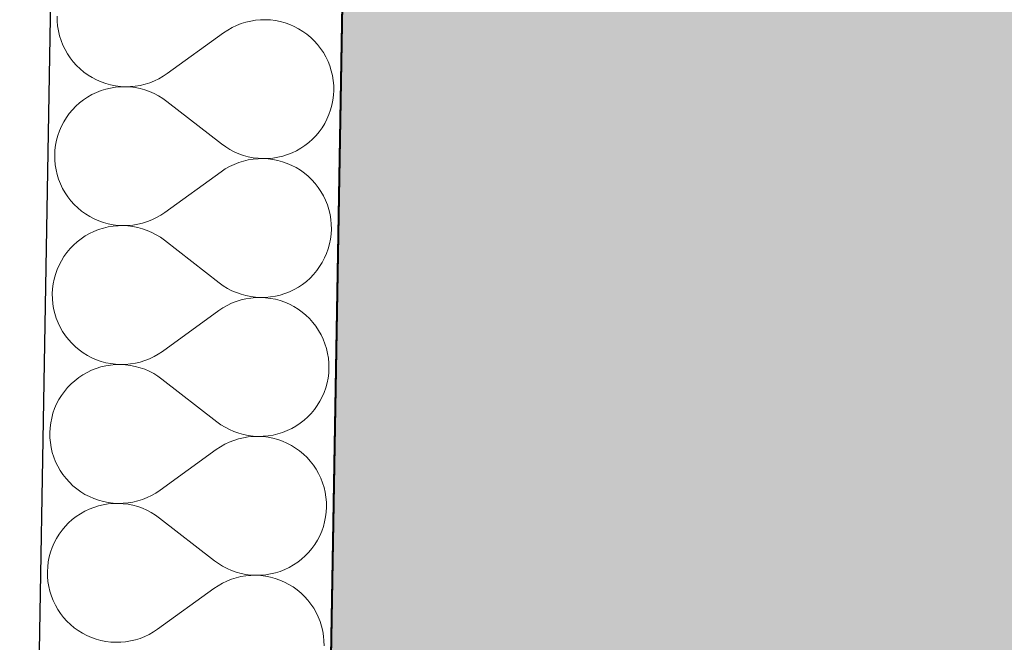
# Model space of a CAD drawing. Header units: millimetres. Extents: x -25972 to 4435, y -2839 to 20217.
# Tile 40 of 110: x -20563 to -20023, y 5501 to 5843. Entities that reach past the tile are written whole.
import ezdxf

# ---------------------------------------------------------------- set-up
doc = ezdxf.new("R2010")
doc.units = ezdxf.units.MM
doc.header["$MEASUREMENT"] = 0
doc.linetypes.add('Wipeout_Contour', pattern=[1000, 0, -1000])
for name, color, linetype in [('7._POHLED ZÁPADNÍ_2_3D prvky fasada nove', 7, 'Continuous'), ('7._POHLED ZÁPADNÍ_2_Konstrukce - nosné', 7, 'Continuous'), ('7._POHLED ZÁPADNÍ_2_Nové_Konstrukce - nosné', 7, 'Continuous'), ('7._POHLED ZÁPADNÍ_2_Nové_Výplně – Řezové', 7, 'Continuous'), ('7._POHLED ZÁPADNÍ_2_Výplně – Řezové', 7, 'Continuous')]:
    doc.layers.add(name, color=color, linetype=linetype)

# ---------------------------------------------------------------- blocks, each defined once
blk = doc.blocks.new('*X31', base_point=(-26263.07, -5016.56))
at = {"layer": '7._POHLED ZÁPADNÍ_2_Nové_Výplně – Řezové', "color": 21, "linetype": 'Continuous', "lineweight": 20, "true_color": 0xffaaaa}
for p, q in [((-20542.35, 5844.69), (-20542.3, 5841.97)), ((-20542.3, 5841.97), (-20542.05, 5839.26)), ((-20438.86, 5841.34), (-20441.46, 5840.52)), ((-20436.22, 5841.97), (-20438.86, 5841.34)), ((-20433.53, 5842.4), (-20436.22, 5841.97)), ((-20430.82, 5842.65), (-20433.53, 5842.4)), ((-20428.1, 5842.7), (-20430.82, 5842.65)), ((-20425.39, 5842.56), (-20428.1, 5842.7)), ((-20422.69, 5842.22), (-20425.39, 5842.56)), ((-20420.02, 5841.69), (-20422.69, 5842.22)), ((-20417.39, 5840.98), (-20420.02, 5841.69)), ((-20542.05, 5839.26), (-20541.62, 5836.58)), ((-20541.62, 5836.58), (-20540.99, 5833.93)), ((-20448.8, 5837), (-20451.06, 5835.48)), ((-20446.44, 5838.35), (-20448.8, 5837)), ((-20443.99, 5839.52), (-20446.44, 5838.35)), ((-20441.46, 5840.52), (-20443.99, 5839.52)), ((-20414.83, 5840.07), (-20417.39, 5840.98)), ((-20412.33, 5838.99), (-20414.83, 5840.07)), ((-20409.92, 5837.73), (-20412.33, 5838.99)), ((-20407.6, 5836.3), (-20409.92, 5837.73)), ((-20405.4, 5834.71), (-20407.6, 5836.3)), ((-20540.99, 5833.93), (-20540.18, 5831.34)), ((-20540.18, 5831.34), (-20539.18, 5828.8)), ((-20451.06, 5835.48), (-20481.93, 5813.16)), ((-20403.31, 5832.97), (-20405.4, 5834.71)), ((-20401.35, 5831.08), (-20403.31, 5832.97)), ((-20399.53, 5829.06), (-20401.35, 5831.08)), ((-20539.18, 5828.8), (-20538, 5826.35)), ((-20538, 5826.35), (-20536.65, 5823.99)), ((-20397.86, 5826.91), (-20399.53, 5829.06)), ((-20396.35, 5824.65), (-20397.86, 5826.91)), ((-20536.65, 5823.99), (-20535.14, 5821.73)), ((-20535.14, 5821.73), (-20533.47, 5819.58)), ((-20533.47, 5819.58), (-20531.65, 5817.56)), ((-20395, 5822.29), (-20396.35, 5824.65)), ((-20393.82, 5819.84), (-20395, 5822.29)), ((-20392.82, 5817.31), (-20393.82, 5819.84)), ((-20531.65, 5817.56), (-20529.69, 5815.67)), ((-20529.69, 5815.67), (-20527.6, 5813.93)), ((-20392.01, 5814.71), (-20392.82, 5817.31)), ((-20391.38, 5812.06), (-20392.01, 5814.71)), ((-20527.6, 5813.93), (-20525.4, 5812.34)), ((-20525.4, 5812.34), (-20523.08, 5810.91)), ((-20523.08, 5810.91), (-20520.67, 5809.65)), ((-20520.67, 5809.65), (-20518.17, 5808.57)), ((-20491.54, 5808.12), (-20489.01, 5809.12)), ((-20489.01, 5809.12), (-20486.56, 5810.3)), ((-20486.56, 5810.3), (-20484.19, 5811.64)), ((-20484.19, 5811.64), (-20481.93, 5813.16)), ((-20390.95, 5809.38), (-20391.38, 5812.06)), ((-20390.7, 5806.67), (-20390.95, 5809.38)), ((-20518.26, 5803.78), (-20520.79, 5802.78)), ((-20515.66, 5804.59), (-20518.26, 5803.78)), ((-20518.17, 5808.57), (-20515.61, 5807.66)), ((-20513.01, 5805.21), (-20515.66, 5804.59)), ((-20515.61, 5807.66), (-20512.98, 5806.95)), ((-20510.33, 5805.65), (-20513.01, 5805.21)), ((-20512.98, 5806.95), (-20510.31, 5806.42)), ((-20507.62, 5805.89), (-20510.33, 5805.65)), ((-20510.31, 5806.42), (-20507.61, 5806.08)), ((-20504.9, 5805.94), (-20507.62, 5805.89)), ((-20507.61, 5806.08), (-20504.9, 5805.94)), ((-20504.9, 5805.94), (-20502.18, 5805.99)), ((-20502.18, 5805.79), (-20504.9, 5805.94)), ((-20502.18, 5805.99), (-20499.47, 5806.24)), ((-20499.48, 5805.45), (-20502.18, 5805.79)), ((-20496.81, 5804.92), (-20499.48, 5805.45)), ((-20499.47, 5806.24), (-20496.78, 5806.67)), ((-20494.19, 5804.2), (-20496.81, 5804.92)), ((-20496.78, 5806.67), (-20494.14, 5807.3)), ((-20491.62, 5803.29), (-20494.19, 5804.2)), ((-20494.14, 5807.3), (-20491.54, 5808.12)), ((-20489.13, 5802.21), (-20491.62, 5803.29)), ((-20390.8, 5801.23), (-20390.65, 5803.95)), ((-20390.65, 5803.95), (-20390.7, 5806.67)), ((-20527.87, 5798.75), (-20530.02, 5797.08)), ((-20525.61, 5800.26), (-20527.87, 5798.75)), ((-20523.24, 5801.61), (-20525.61, 5800.26)), ((-20520.79, 5802.78), (-20523.24, 5801.61)), ((-20486.72, 5800.95), (-20489.13, 5802.21)), ((-20484.41, 5799.52), (-20486.72, 5800.95)), ((-20482.2, 5797.92), (-20484.41, 5799.52)), ((-20452.13, 5774.54), (-20482.2, 5797.92)), ((-20391.67, 5795.86), (-20391.14, 5798.53)), ((-20391.14, 5798.53), (-20390.8, 5801.23)), ((-20533.93, 5793.3), (-20535.67, 5791.22)), ((-20532.04, 5795.26), (-20533.93, 5793.3)), ((-20530.02, 5797.08), (-20532.04, 5795.26)), ((-20393.29, 5790.67), (-20392.38, 5793.24)), ((-20392.38, 5793.24), (-20391.67, 5795.86)), ((-20537.26, 5789.01), (-20538.69, 5786.69)), ((-20535.67, 5791.22), (-20537.26, 5789.01)), ((-20395.63, 5785.77), (-20394.37, 5788.18)), ((-20394.37, 5788.18), (-20393.29, 5790.67)), ((-20541.04, 5781.79), (-20541.94, 5779.22)), ((-20539.95, 5784.28), (-20541.04, 5781.79)), ((-20538.69, 5786.69), (-20539.95, 5784.28)), ((-20398.65, 5781.25), (-20397.06, 5783.45)), ((-20397.06, 5783.45), (-20395.63, 5785.77)), ((-20542.66, 5776.6), (-20543.19, 5773.93)), ((-20541.94, 5779.22), (-20542.66, 5776.6)), ((-20404.31, 5775.38), (-20402.29, 5777.2)), ((-20402.29, 5777.2), (-20400.4, 5779.16)), ((-20400.4, 5779.16), (-20398.65, 5781.25)), ((-20543.53, 5771.23), (-20543.67, 5768.51)), ((-20543.19, 5773.93), (-20543.53, 5771.23)), ((-20452.13, 5774.54), (-20449.92, 5772.95)), ((-20449.92, 5772.95), (-20447.61, 5771.52)), ((-20447.61, 5771.52), (-20445.2, 5770.25)), ((-20411.09, 5770.86), (-20408.72, 5772.2)), ((-20408.72, 5772.2), (-20406.46, 5773.71)), ((-20406.46, 5773.71), (-20404.31, 5775.38)), ((-20543.67, 5768.51), (-20543.63, 5765.79)), ((-20543.63, 5765.79), (-20543.38, 5763.08)), ((-20445.2, 5770.25), (-20442.7, 5769.17)), ((-20442.7, 5769.17), (-20440.14, 5768.26)), ((-20437.55, 5765.79), (-20440.19, 5765.16)), ((-20440.14, 5768.26), (-20437.51, 5767.54)), ((-20434.86, 5766.23), (-20437.55, 5765.79)), ((-20437.51, 5767.54), (-20434.85, 5767.01)), ((-20432.15, 5766.47), (-20434.86, 5766.23)), ((-20434.85, 5767.01), (-20432.15, 5766.67)), ((-20432.15, 5766.67), (-20429.43, 5766.52)), ((-20429.43, 5766.52), (-20432.15, 5766.47)), ((-20429.43, 5766.52), (-20426.71, 5766.57)), ((-20426.71, 5766.38), (-20429.43, 5766.52)), ((-20426.71, 5766.57), (-20424, 5766.81)), ((-20424.01, 5766.04), (-20426.71, 5766.38)), ((-20421.35, 5765.52), (-20424.01, 5766.04)), ((-20424, 5766.81), (-20421.32, 5767.25)), ((-20418.72, 5764.8), (-20421.35, 5765.52)), ((-20421.32, 5767.25), (-20418.67, 5767.87)), ((-20418.67, 5767.87), (-20416.07, 5768.69)), ((-20416.07, 5768.69), (-20413.54, 5769.68)), ((-20413.54, 5769.68), (-20411.09, 5770.86)), ((-20543.38, 5763.08), (-20542.94, 5760.4)), ((-20542.94, 5760.4), (-20542.32, 5757.75)), ((-20450.13, 5760.82), (-20452.39, 5759.3)), ((-20447.77, 5762.17), (-20450.13, 5760.82)), ((-20445.32, 5763.34), (-20447.77, 5762.17)), ((-20442.79, 5764.34), (-20445.32, 5763.34)), ((-20440.19, 5765.16), (-20442.79, 5764.34)), ((-20416.16, 5763.9), (-20418.72, 5764.8)), ((-20413.66, 5762.81), (-20416.16, 5763.9)), ((-20411.25, 5761.55), (-20413.66, 5762.81)), ((-20408.93, 5760.12), (-20411.25, 5761.55)), ((-20406.72, 5758.54), (-20408.93, 5760.12)), ((-20542.32, 5757.75), (-20541.5, 5755.16)), ((-20541.5, 5755.16), (-20540.51, 5752.63)), ((-20452.39, 5759.3), (-20483.26, 5736.98)), ((-20404.64, 5756.79), (-20406.72, 5758.54)), ((-20402.68, 5754.91), (-20404.64, 5756.79)), ((-20400.86, 5752.88), (-20402.68, 5754.91)), ((-20540.51, 5752.63), (-20539.33, 5750.17)), ((-20539.33, 5750.17), (-20537.98, 5747.81)), ((-20399.19, 5750.74), (-20400.86, 5752.88)), ((-20397.67, 5748.47), (-20399.19, 5750.74)), ((-20537.98, 5747.81), (-20536.47, 5745.55)), ((-20536.47, 5745.55), (-20534.8, 5743.4)), ((-20396.33, 5746.11), (-20397.67, 5748.47)), ((-20395.15, 5743.66), (-20396.33, 5746.11)), ((-20534.8, 5743.4), (-20532.98, 5741.38)), ((-20532.98, 5741.38), (-20531.02, 5739.49)), ((-20531.02, 5739.49), (-20528.93, 5737.75)), ((-20394.15, 5741.13), (-20395.15, 5743.66)), ((-20393.34, 5738.53), (-20394.15, 5741.13)), ((-20392.71, 5735.88), (-20393.34, 5738.53)), ((-20528.93, 5737.75), (-20526.72, 5736.16)), ((-20526.72, 5736.16), (-20524.41, 5734.73)), ((-20524.41, 5734.73), (-20522, 5733.47)), ((-20522, 5733.47), (-20519.5, 5732.39)), ((-20490.34, 5732.94), (-20487.89, 5734.12)), ((-20487.89, 5734.12), (-20485.52, 5735.47)), ((-20485.52, 5735.47), (-20483.26, 5736.98)), ((-20392.27, 5733.2), (-20392.71, 5735.88)), ((-20392.03, 5730.49), (-20392.27, 5733.2)), ((-20516.99, 5728.41), (-20519.58, 5727.6)), ((-20519.5, 5732.39), (-20516.93, 5731.48)), ((-20514.34, 5729.04), (-20516.99, 5728.41)), ((-20516.93, 5731.48), (-20514.31, 5730.77)), ((-20511.65, 5729.47), (-20514.34, 5729.04)), ((-20514.31, 5730.77), (-20511.64, 5730.24)), ((-20508.95, 5729.71), (-20511.65, 5729.47)), ((-20511.64, 5730.24), (-20508.94, 5729.9)), ((-20506.23, 5729.76), (-20508.95, 5729.71)), ((-20508.94, 5729.9), (-20506.23, 5729.76)), ((-20506.23, 5729.76), (-20503.51, 5729.81)), ((-20503.51, 5729.61), (-20506.23, 5729.76)), ((-20503.51, 5729.81), (-20500.8, 5730.06)), ((-20500.81, 5729.27), (-20503.51, 5729.61)), ((-20498.14, 5728.74), (-20500.81, 5729.27)), ((-20500.8, 5730.06), (-20498.11, 5730.5)), ((-20495.52, 5728.02), (-20498.14, 5728.74)), ((-20498.11, 5730.5), (-20495.46, 5731.12)), ((-20492.95, 5727.12), (-20495.52, 5728.02)), ((-20495.46, 5731.12), (-20492.87, 5731.94)), ((-20492.87, 5731.94), (-20490.34, 5732.94)), ((-20392.13, 5725.05), (-20391.98, 5727.77)), ((-20391.98, 5727.77), (-20392.03, 5730.49)), ((-20529.2, 5722.57), (-20531.34, 5720.9)), ((-20526.93, 5724.08), (-20529.2, 5722.57)), ((-20524.57, 5725.43), (-20526.93, 5724.08)), ((-20522.12, 5726.6), (-20524.57, 5725.43)), ((-20519.58, 5727.6), (-20522.12, 5726.6)), ((-20490.46, 5726.03), (-20492.95, 5727.12)), ((-20488.05, 5724.77), (-20490.46, 5726.03)), ((-20485.73, 5723.34), (-20488.05, 5724.77)), ((-20483.53, 5721.74), (-20485.73, 5723.34)), ((-20392.99, 5719.68), (-20392.46, 5722.35)), ((-20392.46, 5722.35), (-20392.13, 5725.05)), ((-20535.26, 5717.12), (-20537, 5715.04)), ((-20533.37, 5719.08), (-20535.26, 5717.12)), ((-20531.34, 5720.9), (-20533.37, 5719.08)), ((-20453.46, 5698.36), (-20483.53, 5721.74)), ((-20394.62, 5714.49), (-20393.71, 5717.06)), ((-20393.71, 5717.06), (-20392.99, 5719.68)), ((-20538.59, 5712.83), (-20540.02, 5710.52)), ((-20537, 5715.04), (-20538.59, 5712.83)), ((-20396.96, 5709.59), (-20395.7, 5712)), ((-20395.7, 5712), (-20394.62, 5714.49)), ((-20541.28, 5708.1), (-20542.37, 5705.61)), ((-20540.02, 5710.52), (-20541.28, 5708.1)), ((-20399.98, 5705.07), (-20398.39, 5707.27)), ((-20398.39, 5707.27), (-20396.96, 5709.59)), ((-20543.27, 5703.04), (-20543.99, 5700.42)), ((-20542.37, 5705.61), (-20543.27, 5703.04)), ((-20405.64, 5699.2), (-20403.62, 5701.02)), ((-20403.62, 5701.02), (-20401.73, 5702.98)), ((-20401.73, 5702.98), (-20399.98, 5705.07)), ((-20544.52, 5697.75), (-20544.86, 5695.05)), ((-20543.99, 5700.42), (-20544.52, 5697.75)), ((-20453.46, 5698.36), (-20451.25, 5696.77)), ((-20451.25, 5696.77), (-20448.94, 5695.34)), ((-20448.94, 5695.34), (-20446.53, 5694.07)), ((-20412.41, 5694.68), (-20410.05, 5696.02)), ((-20410.05, 5696.02), (-20407.79, 5697.53)), ((-20407.79, 5697.53), (-20405.64, 5699.2)), ((-20544.86, 5695.05), (-20545, 5692.34)), ((-20545, 5692.34), (-20544.95, 5689.62)), ((-20446.53, 5694.07), (-20444.03, 5692.99)), ((-20444.03, 5692.99), (-20441.47, 5692.08)), ((-20441.47, 5692.08), (-20438.84, 5691.36)), ((-20436.19, 5690.05), (-20438.87, 5689.61)), ((-20438.84, 5691.36), (-20436.17, 5690.83)), ((-20433.48, 5690.29), (-20436.19, 5690.05)), ((-20436.17, 5690.83), (-20433.48, 5690.49)), ((-20433.48, 5690.49), (-20430.76, 5690.34)), ((-20430.76, 5690.34), (-20433.48, 5690.29)), ((-20430.76, 5690.34), (-20428.04, 5690.39)), ((-20428.04, 5690.2), (-20430.76, 5690.34)), ((-20428.04, 5690.39), (-20425.33, 5690.63)), ((-20425.34, 5689.86), (-20428.04, 5690.2)), ((-20425.33, 5690.63), (-20422.64, 5691.07)), ((-20422.64, 5691.07), (-20420, 5691.69)), ((-20420, 5691.69), (-20417.4, 5692.51)), ((-20417.4, 5692.51), (-20414.87, 5693.5)), ((-20414.87, 5693.5), (-20412.41, 5694.68)), ((-20544.95, 5689.62), (-20544.71, 5686.91)), ((-20544.71, 5686.91), (-20544.27, 5684.22)), ((-20451.46, 5684.64), (-20453.72, 5683.12)), ((-20449.1, 5685.99), (-20451.46, 5684.64)), ((-20446.65, 5687.16), (-20449.1, 5685.99)), ((-20444.12, 5688.16), (-20446.65, 5687.16)), ((-20441.52, 5688.98), (-20444.12, 5688.16)), ((-20438.87, 5689.61), (-20441.52, 5688.98)), ((-20422.67, 5689.34), (-20425.34, 5689.86)), ((-20420.05, 5688.62), (-20422.67, 5689.34)), ((-20417.48, 5687.72), (-20420.05, 5688.62)), ((-20414.99, 5686.63), (-20417.48, 5687.72)), ((-20412.58, 5685.37), (-20414.99, 5686.63)), ((-20410.26, 5683.95), (-20412.58, 5685.37)), ((-20544.27, 5684.22), (-20543.65, 5681.57)), ((-20543.65, 5681.57), (-20542.83, 5678.98)), ((-20453.72, 5683.12), (-20484.59, 5660.8)), ((-20408.05, 5682.36), (-20410.26, 5683.95)), ((-20405.96, 5680.61), (-20408.05, 5682.36)), ((-20404, 5678.73), (-20405.96, 5680.61)), ((-20542.83, 5678.98), (-20541.83, 5676.45)), ((-20541.83, 5676.45), (-20540.66, 5673.99)), ((-20540.66, 5673.99), (-20539.31, 5671.63)), ((-20402.18, 5676.7), (-20404, 5678.73)), ((-20400.51, 5674.56), (-20402.18, 5676.7)), ((-20399, 5672.3), (-20400.51, 5674.56)), ((-20539.31, 5671.63), (-20537.8, 5669.37)), ((-20537.8, 5669.37), (-20536.13, 5667.22)), ((-20397.65, 5669.93), (-20399, 5672.3)), ((-20396.48, 5667.48), (-20397.65, 5669.93)), ((-20536.13, 5667.22), (-20534.31, 5665.2)), ((-20534.31, 5665.2), (-20532.35, 5663.31)), ((-20532.35, 5663.31), (-20530.26, 5661.57)), ((-20395.48, 5664.95), (-20396.48, 5667.48)), ((-20394.67, 5662.35), (-20395.48, 5664.95)), ((-20530.26, 5661.57), (-20528.05, 5659.98)), ((-20528.05, 5659.98), (-20525.74, 5658.55)), ((-20525.74, 5658.55), (-20523.32, 5657.29)), ((-20491.67, 5656.76), (-20489.21, 5657.94)), ((-20489.21, 5657.94), (-20486.85, 5659.29)), ((-20486.85, 5659.29), (-20484.59, 5660.8)), ((-20394.04, 5659.7), (-20394.67, 5662.35)), ((-20393.6, 5657.02), (-20394.04, 5659.7)), ((-20523.32, 5657.29), (-20520.83, 5656.21)), ((-20518.32, 5652.23), (-20520.91, 5651.42)), ((-20520.83, 5656.21), (-20518.26, 5655.31)), ((-20515.67, 5652.86), (-20518.32, 5652.23)), ((-20518.26, 5655.31), (-20515.64, 5654.59)), ((-20512.98, 5653.29), (-20515.67, 5652.86)), ((-20515.64, 5654.59), (-20512.97, 5654.06)), ((-20510.27, 5653.53), (-20512.98, 5653.29)), ((-20512.97, 5654.06), (-20510.27, 5653.72)), ((-20510.27, 5653.72), (-20507.55, 5653.58)), ((-20507.55, 5653.58), (-20510.27, 5653.53)), ((-20507.55, 5653.58), (-20504.83, 5653.63)), ((-20504.84, 5653.44), (-20507.55, 5653.58)), ((-20502.14, 5653.1), (-20504.84, 5653.44)), ((-20504.83, 5653.63), (-20502.12, 5653.88)), ((-20499.47, 5652.56), (-20502.14, 5653.1)), ((-20502.12, 5653.88), (-20499.44, 5654.32)), ((-20496.85, 5651.84), (-20499.47, 5652.56)), ((-20499.44, 5654.32), (-20496.79, 5654.95)), ((-20496.79, 5654.95), (-20494.2, 5655.76)), ((-20494.2, 5655.76), (-20491.67, 5656.76)), ((-20393.36, 5654.31), (-20393.6, 5657.02)), ((-20393.31, 5651.59), (-20393.36, 5654.31)), ((-20528.26, 5647.9), (-20530.52, 5646.39)), ((-20525.9, 5649.25), (-20528.26, 5647.9)), ((-20523.44, 5650.42), (-20525.9, 5649.25)), ((-20520.91, 5651.42), (-20523.44, 5650.42)), ((-20494.28, 5650.94), (-20496.85, 5651.84)), ((-20491.79, 5649.85), (-20494.28, 5650.94)), ((-20489.38, 5648.59), (-20491.79, 5649.85)), ((-20487.06, 5647.16), (-20489.38, 5648.59)), ((-20484.86, 5645.57), (-20487.06, 5647.16)), ((-20393.79, 5646.17), (-20393.45, 5648.87)), ((-20393.45, 5648.87), (-20393.31, 5651.59)), ((-20534.7, 5642.9), (-20536.59, 5640.95)), ((-20532.67, 5644.72), (-20534.7, 5642.9)), ((-20530.52, 5646.39), (-20532.67, 5644.72)), ((-20454.78, 5622.18), (-20484.86, 5645.57)), ((-20395.04, 5640.88), (-20394.32, 5643.5)), ((-20394.32, 5643.5), (-20393.79, 5646.17)), ((-20539.92, 5636.65), (-20541.35, 5634.34)), ((-20538.33, 5638.86), (-20539.92, 5636.65)), ((-20536.59, 5640.95), (-20538.33, 5638.86)), ((-20397.03, 5635.82), (-20395.94, 5638.32)), ((-20395.94, 5638.32), (-20395.04, 5640.88)), ((-20542.61, 5631.93), (-20543.7, 5629.43)), ((-20541.35, 5634.34), (-20542.61, 5631.93)), ((-20401.31, 5628.89), (-20399.72, 5631.09)), ((-20399.72, 5631.09), (-20398.29, 5633.41)), ((-20398.29, 5633.41), (-20397.03, 5635.82)), ((-20544.6, 5626.86), (-20545.32, 5624.24)), ((-20543.7, 5629.43), (-20544.6, 5626.86)), ((-20404.94, 5624.84), (-20403.05, 5626.8)), ((-20403.05, 5626.8), (-20401.31, 5628.89)), ((-20545.85, 5621.57), (-20546.19, 5618.87)), ((-20545.32, 5624.24), (-20545.85, 5621.57)), ((-20454.78, 5622.18), (-20452.58, 5620.59)), ((-20452.58, 5620.59), (-20450.26, 5619.16)), ((-20413.74, 5618.5), (-20411.38, 5619.84)), ((-20411.38, 5619.84), (-20409.12, 5621.36)), ((-20409.12, 5621.36), (-20406.97, 5623.02)), ((-20406.97, 5623.02), (-20404.94, 5624.84)), ((-20546.19, 5618.87), (-20546.33, 5616.16)), ((-20546.33, 5616.16), (-20546.28, 5613.44)), ((-20450.26, 5619.16), (-20447.85, 5617.9)), ((-20447.85, 5617.9), (-20445.36, 5616.81)), ((-20445.36, 5616.81), (-20442.79, 5615.9)), ((-20442.79, 5615.9), (-20440.17, 5615.18)), ((-20440.17, 5615.18), (-20437.5, 5614.65)), ((-20437.5, 5614.65), (-20434.8, 5614.31)), ((-20429.37, 5614.21), (-20426.66, 5614.45)), ((-20426.66, 5614.45), (-20423.97, 5614.89)), ((-20423.97, 5614.89), (-20421.32, 5615.51)), ((-20421.32, 5615.51), (-20418.73, 5616.33)), ((-20418.73, 5616.33), (-20416.2, 5617.32)), ((-20416.2, 5617.32), (-20413.74, 5618.5)), ((-20546.28, 5613.44), (-20546.04, 5610.73)), ((-20546.04, 5610.73), (-20545.6, 5608.04)), ((-20450.43, 5609.81), (-20452.79, 5608.46)), ((-20447.97, 5610.99), (-20450.43, 5609.81)), ((-20445.44, 5611.98), (-20447.97, 5610.99)), ((-20442.85, 5612.8), (-20445.44, 5611.98)), ((-20440.2, 5613.43), (-20442.85, 5612.8)), ((-20437.52, 5613.87), (-20440.2, 5613.43)), ((-20434.81, 5614.11), (-20437.52, 5613.87)), ((-20432.09, 5614.16), (-20434.81, 5614.11)), ((-20434.8, 5614.31), (-20432.09, 5614.16)), ((-20432.09, 5614.16), (-20429.37, 5614.21)), ((-20429.37, 5614.02), (-20432.09, 5614.16)), ((-20426.67, 5613.69), (-20429.37, 5614.02)), ((-20424, 5613.16), (-20426.67, 5613.69)), ((-20421.38, 5612.44), (-20424, 5613.16)), ((-20418.81, 5611.54), (-20421.38, 5612.44)), ((-20416.32, 5610.45), (-20418.81, 5611.54)), ((-20413.9, 5609.19), (-20416.32, 5610.45)), ((-20411.59, 5607.77), (-20413.9, 5609.19)), ((-20545.6, 5608.04), (-20544.97, 5605.39)), ((-20544.97, 5605.39), (-20544.16, 5602.8)), ((-20455.05, 5606.94), (-20485.92, 5584.62)), ((-20452.79, 5608.46), (-20455.05, 5606.94)), ((-20409.38, 5606.18), (-20411.59, 5607.77)), ((-20407.29, 5604.43), (-20409.38, 5606.18)), ((-20405.33, 5602.55), (-20407.29, 5604.43)), ((-20544.16, 5602.8), (-20543.16, 5600.27)), ((-20543.16, 5600.27), (-20541.99, 5597.81)), ((-20403.51, 5600.52), (-20405.33, 5602.55)), ((-20401.84, 5598.38), (-20403.51, 5600.52)), ((-20400.33, 5596.12), (-20401.84, 5598.38)), ((-20541.99, 5597.81), (-20540.64, 5595.45)), ((-20540.64, 5595.45), (-20539.13, 5593.19)), ((-20539.13, 5593.19), (-20537.46, 5591.04)), ((-20398.98, 5593.75), (-20400.33, 5596.12)), ((-20397.81, 5591.3), (-20398.98, 5593.75)), ((-20537.46, 5591.04), (-20535.64, 5589.02)), ((-20535.64, 5589.02), (-20533.68, 5587.13)), ((-20396.81, 5588.77), (-20397.81, 5591.3)), ((-20395.99, 5586.17), (-20396.81, 5588.77)), ((-20533.68, 5587.13), (-20531.59, 5585.39)), ((-20531.59, 5585.39), (-20529.38, 5583.8)), ((-20529.38, 5583.8), (-20527.06, 5582.37)), ((-20527.06, 5582.37), (-20524.65, 5581.11)), ((-20490.54, 5581.76), (-20488.18, 5583.11)), ((-20488.18, 5583.11), (-20485.92, 5584.62)), ((-20395.37, 5583.53), (-20395.99, 5586.17)), ((-20394.93, 5580.84), (-20395.37, 5583.53)), ((-20524.65, 5581.11), (-20522.16, 5580.03)), ((-20522.16, 5580.03), (-20519.59, 5579.13)), ((-20517, 5576.68), (-20519.64, 5576.05)), ((-20519.59, 5579.13), (-20516.97, 5578.41)), ((-20514.31, 5577.11), (-20517, 5576.68)), ((-20516.97, 5578.41), (-20514.3, 5577.88)), ((-20511.6, 5577.35), (-20514.31, 5577.11)), ((-20514.3, 5577.88), (-20511.6, 5577.55)), ((-20511.6, 5577.55), (-20508.88, 5577.4)), ((-20508.88, 5577.4), (-20511.6, 5577.35)), ((-20508.88, 5577.4), (-20506.16, 5577.45)), ((-20506.16, 5577.26), (-20508.88, 5577.4)), ((-20506.16, 5577.45), (-20503.45, 5577.7)), ((-20503.47, 5576.92), (-20506.16, 5577.26)), ((-20500.8, 5576.38), (-20503.47, 5576.92)), ((-20503.45, 5577.7), (-20500.77, 5578.14)), ((-20500.77, 5578.14), (-20498.12, 5578.77)), ((-20498.12, 5578.77), (-20495.52, 5579.58)), ((-20495.52, 5579.58), (-20492.99, 5580.58)), ((-20492.99, 5580.58), (-20490.54, 5581.76)), ((-20394.69, 5578.13), (-20394.93, 5580.84)), ((-20394.64, 5575.41), (-20394.69, 5578.13)), ((-20529.59, 5571.72), (-20531.85, 5570.21)), ((-20527.23, 5573.07), (-20529.59, 5571.72)), ((-20524.77, 5574.24), (-20527.23, 5573.07)), ((-20522.24, 5575.24), (-20524.77, 5574.24)), ((-20519.64, 5576.05), (-20522.24, 5575.24)), ((-20498.17, 5575.66), (-20500.8, 5576.38)), ((-20495.61, 5574.76), (-20498.17, 5575.66)), ((-20493.11, 5573.67), (-20495.61, 5574.76)), ((-20490.7, 5572.41), (-20493.11, 5573.67)), ((-20488.39, 5570.98), (-20490.7, 5572.41)), ((-20395.12, 5569.99), (-20394.78, 5572.69)), ((-20394.78, 5572.69), (-20394.64, 5575.41)), ((-20536.02, 5566.72), (-20537.91, 5564.77)), ((-20534, 5568.54), (-20536.02, 5566.72)), ((-20531.85, 5570.21), (-20534, 5568.54)), ((-20486.18, 5569.39), (-20488.39, 5570.98)), ((-20456.11, 5546), (-20486.18, 5569.39)), ((-20396.37, 5564.7), (-20395.65, 5567.33)), ((-20395.65, 5567.33), (-20395.12, 5569.99)), ((-20541.25, 5560.47), (-20542.68, 5558.16)), ((-20539.66, 5562.68), (-20541.25, 5560.47)), ((-20537.91, 5564.77), (-20539.66, 5562.68)), ((-20398.36, 5559.64), (-20397.27, 5562.14)), ((-20397.27, 5562.14), (-20396.37, 5564.7)), ((-20543.94, 5555.75), (-20545.02, 5553.25)), ((-20542.68, 5558.16), (-20543.94, 5555.75)), ((-20401.05, 5554.92), (-20399.62, 5557.23)), ((-20399.62, 5557.23), (-20398.36, 5559.64)), ((-20545.93, 5550.69), (-20546.65, 5548.06)), ((-20545.02, 5553.25), (-20545.93, 5550.69)), ((-20406.27, 5548.66), (-20404.38, 5550.62)), ((-20404.38, 5550.62), (-20402.64, 5552.71)), ((-20402.64, 5552.71), (-20401.05, 5554.92)), ((-20547.18, 5545.39), (-20547.51, 5542.69)), ((-20546.65, 5548.06), (-20547.18, 5545.39)), ((-20456.11, 5546), (-20453.91, 5544.41)), ((-20453.91, 5544.41), (-20451.59, 5542.98)), ((-20412.71, 5543.66), (-20410.44, 5545.18)), ((-20410.44, 5545.18), (-20408.3, 5546.85)), ((-20408.3, 5546.85), (-20406.27, 5548.66)), ((-20547.51, 5542.69), (-20547.66, 5539.98)), ((-20547.66, 5539.98), (-20547.61, 5537.26)), ((-20451.59, 5542.98), (-20449.18, 5541.72)), ((-20449.18, 5541.72), (-20446.69, 5540.63)), ((-20446.69, 5540.63), (-20444.12, 5539.72)), ((-20444.12, 5539.72), (-20441.5, 5539)), ((-20441.5, 5539), (-20438.83, 5538.47)), ((-20425.3, 5538.71), (-20422.65, 5539.34)), ((-20422.65, 5539.34), (-20420.06, 5540.15)), ((-20420.06, 5540.15), (-20417.52, 5541.14)), ((-20417.52, 5541.14), (-20415.07, 5542.32)), ((-20415.07, 5542.32), (-20412.71, 5543.66)), ((-20547.61, 5537.26), (-20547.37, 5534.55)), ((-20547.37, 5534.55), (-20546.93, 5531.86)), ((-20451.75, 5533.63), (-20454.12, 5532.28)), ((-20449.3, 5534.81), (-20451.75, 5533.63)), ((-20446.77, 5535.81), (-20449.3, 5534.81)), ((-20444.18, 5536.62), (-20446.77, 5535.81)), ((-20441.53, 5537.25), (-20444.18, 5536.62)), ((-20438.84, 5537.69), (-20441.53, 5537.25)), ((-20436.14, 5537.93), (-20438.84, 5537.69)), ((-20438.83, 5538.47), (-20436.13, 5538.13)), ((-20433.42, 5537.99), (-20436.14, 5537.93)), ((-20436.13, 5538.13), (-20433.42, 5537.99)), ((-20433.42, 5537.99), (-20430.7, 5538.03)), ((-20430.7, 5537.84), (-20433.42, 5537.99)), ((-20430.7, 5538.03), (-20427.99, 5538.28)), ((-20428, 5537.51), (-20430.7, 5537.84)), ((-20425.33, 5536.98), (-20428, 5537.51)), ((-20427.99, 5538.28), (-20425.3, 5538.71)), ((-20422.71, 5536.26), (-20425.33, 5536.98)), ((-20420.14, 5535.36), (-20422.71, 5536.26)), ((-20417.64, 5534.27), (-20420.14, 5535.36)), ((-20415.23, 5533.02), (-20417.64, 5534.27)), ((-20546.93, 5531.86), (-20546.3, 5529.22)), ((-20546.3, 5529.22), (-20545.49, 5526.62)), ((-20456.38, 5530.77), (-20487.25, 5508.44)), ((-20454.12, 5532.28), (-20456.38, 5530.77)), ((-20412.92, 5531.59), (-20415.23, 5533.02)), ((-20410.71, 5530), (-20412.92, 5531.59)), ((-20408.62, 5528.26), (-20410.71, 5530)), ((-20406.66, 5526.37), (-20408.62, 5528.26)), ((-20545.49, 5526.62), (-20544.49, 5524.09)), ((-20544.49, 5524.09), (-20543.31, 5521.64)), ((-20404.84, 5524.35), (-20406.66, 5526.37)), ((-20403.17, 5522.2), (-20404.84, 5524.35)), ((-20543.31, 5521.64), (-20541.97, 5519.27)), ((-20541.97, 5519.27), (-20540.45, 5517.01)), ((-20401.66, 5519.94), (-20403.17, 5522.2)), ((-20400.31, 5517.57), (-20401.66, 5519.94)), ((-20399.13, 5515.12), (-20400.31, 5517.57)), ((-20540.45, 5517.01), (-20538.78, 5514.86)), ((-20538.78, 5514.86), (-20536.96, 5512.84)), ((-20536.96, 5512.84), (-20535.01, 5510.95)), ((-20398.14, 5512.59), (-20399.13, 5515.12)), ((-20397.32, 5509.99), (-20398.14, 5512.59)), ((-20535.01, 5510.95), (-20532.92, 5509.21)), ((-20532.92, 5509.21), (-20530.71, 5507.62)), ((-20530.71, 5507.62), (-20528.39, 5506.19)), ((-20491.87, 5505.58), (-20489.51, 5506.93)), ((-20489.51, 5506.93), (-20487.25, 5508.44)), ((-20396.7, 5507.35), (-20397.32, 5509.99)), ((-20396.26, 5504.66), (-20396.7, 5507.35)), ((-20528.39, 5506.19), (-20525.98, 5504.93)), ((-20525.98, 5504.93), (-20523.49, 5503.85)), ((-20523.49, 5503.85), (-20520.92, 5502.95)), ((-20520.92, 5502.95), (-20518.29, 5502.23)), ((-20518.29, 5502.23), (-20515.63, 5501.7)), ((-20515.63, 5501.7), (-20512.93, 5501.37)), ((-20512.93, 5501.37), (-20510.21, 5501.22)), ((-20510.21, 5501.22), (-20507.49, 5501.28)), ((-20507.49, 5501.28), (-20504.78, 5501.52)), ((-20504.78, 5501.52), (-20502.1, 5501.96)), ((-20502.1, 5501.96), (-20499.45, 5502.59)), ((-20499.45, 5502.59), (-20496.85, 5503.4)), ((-20496.85, 5503.4), (-20494.32, 5504.4)), ((-20494.32, 5504.4), (-20491.87, 5505.58)), ((-20396.02, 5501.95), (-20396.26, 5504.66)), ((-20395.97, 5499.23), (-20396.02, 5501.95))]:
    blk.add_line(p, q, dxfattribs=at)

msp = doc.modelspace()

# ---------------------------------------------------------------- hatches: boundary and pattern name
at = {"layer": '7._POHLED ZÁPADNÍ_2_Výplně – Řezové', "linetype": 'Continuous', "lineweight": 13}
msp.add_hatch(color=254, dxfattribs=at).paths.add_polyline_path([(-20379.24, 6240.31), (-20400.15, 5040.5), (-20025.21, 5033.96), (-20004.29, 6233.78)])

# ---------------------------------------------------------------- linework, layer by layer
at = {"layer": '7._POHLED ZÁPADNÍ_2_Konstrukce - nosné', "color": 7, "linetype": 'Continuous', "lineweight": 50, "flags": 128}
msp.add_lwpolyline([(-20379.24, 6240.31), (-20400.15, 5040.5)], dxfattribs=at)

# ---------------------------------------------------------------- next in the draw order: wipeouts: each hides what was drawn before it
at = {"color": 254, "linetype": 'Wipeout_Contour', "lineweight": 0, "ltscale": 127207.890531}
msp.add_wipeout([(-20562.86, 4886.78), (-20412.88, 4884.16), (-20402.88, 4883.99), (-20379.24, 6240.31), (-20389.23, 6240.49), (-20539.21, 6243.1)], dxfattribs=at).dxf.layer = '7._POHLED ZÁPADNÍ_2_Nové_Výplně – Řezové'

# ---------------------------------------------------------------- next in the draw order: linework, layer by layer
at = {"layer": '7._POHLED ZÁPADNÍ_2_Nové_Konstrukce - nosné', "color": 1, "linetype": 'Continuous', "lineweight": 25, "flags": 128}
for points in [[(-20539.21, 6243.1), (-20562.86, 4886.78)], [(-20402.88, 4883.99), (-20379.24, 6240.31)]]:
    msp.add_lwpolyline(points, dxfattribs=at)

# ---------------------------------------------------------------- next in the draw order: block references
at = {"layer": '7._POHLED ZÁPADNÍ_2_3D prvky fasada nove', "color": 9, "linetype": 'Continuous', "lineweight": 13}
msp.add_blockref('*X31', (-26263.07, -5016.56), dxfattribs=at)

doc.saveas('drawing.dxf')
